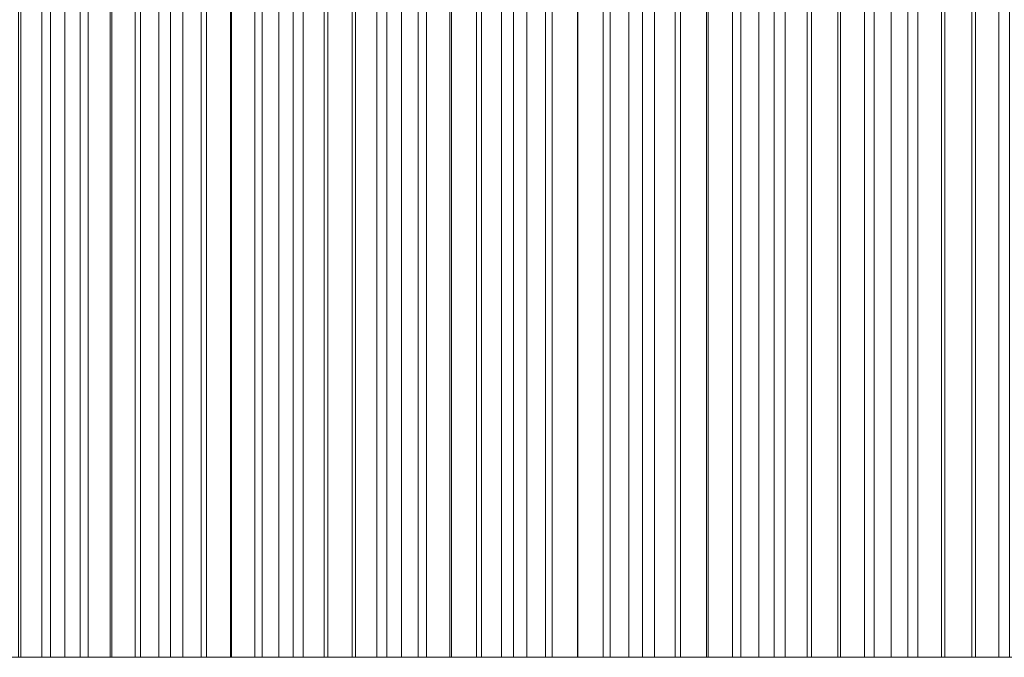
# Model space of a CAD drawing. Header units: centimetres. Extents: x -72 to 74, y -14 to 13.
# Tile 34 of 61: x -7.54 to -4.45, y 9.3 to 11.3. Entities that reach past the tile are written whole.
import ezdxf

# ---------------------------------------------------------------- set-up
doc = ezdxf.new("R2010")
doc.units = ezdxf.units.CM
doc.header["$LTSCALE"] = 2.54
doc.layers.add('Lucido design-1', color=7, linetype='Continuous')

# ---------------------------------------------------------------- blocks, each defined once
blk = doc.blocks.new('Gruppo-2-1')
at = {"color": 230, "linetype": 'Continuous', "lineweight": 9}
for points in [[(-15.5734, 13.3, -58.895), (-15.5734, 9.3, -58.895), (29.3447, 9.3, -58.895), (29.3447, 13.3, -58.895)], [(29.3447, 13.3, -57.895), (29.3447, 9.3, -57.895), (-14.5734, 9.3, -57.895), (-14.5734, 13.3, -57.895)], [(-7.5353, 13.3, 121.7207), (-7.5353, 9.3, 121.7207), (-7.6278, 9.3, 121.5869), (-7.6278, 13.3, 121.5869)], [(-7.5424, 13.3, 119.9145), (-7.5424, 9.3, 119.9145), (-7.4699, 9.3, 120.0266), (-7.4699, 13.3, 120.0266)], [(-7.4423, 13.3, 121.8542), (-7.4423, 9.3, 121.8542), (-7.5353, 9.3, 121.7207), (-7.5353, 13.3, 121.7207)], [(-7.4699, 13.3, 120.0266), (-7.4699, 9.3, 120.0266), (-7.3969, 9.3, 120.1384), (-7.3969, 13.3, 120.1384)], [(-7.3488, 13.3, 121.9873), (-7.3488, 9.3, 121.9873), (-7.4423, 9.3, 121.8542), (-7.4423, 13.3, 121.8542)], [(-7.3969, 13.3, 120.1384), (-7.3969, 9.3, 120.1384), (-7.3237, 9.3, 120.2501), (-7.3237, 13.3, 120.2501)], [(-7.2548, 13.3, 122.1201), (-7.2548, 9.3, 122.1201), (-7.3488, 9.3, 121.9873), (-7.3488, 13.3, 121.9873)], [(-7.3237, 13.3, 120.2501), (-7.3237, 9.3, 120.2501), (-7.2501, 9.3, 120.3615), (-7.2501, 13.3, 120.3615)], [(-7.1603, 13.3, 122.2526), (-7.1603, 9.3, 122.2526), (-7.2548, 9.3, 122.1201), (-7.2548, 13.3, 122.1201)], [(-7.2501, 13.3, 120.3615), (-7.2501, 9.3, 120.3615), (-7.1762, 9.3, 120.4727), (-7.1762, 13.3, 120.4727)], [(-7.1762, 13.3, 120.4727), (-7.1762, 9.3, 120.4727), (-7.1019, 9.3, 120.5837), (-7.1019, 13.3, 120.5837)], [(-7.0654, 13.3, 122.3847), (-7.0654, 9.3, 122.3847), (-7.1603, 9.3, 122.2526), (-7.1603, 13.3, 122.2526)], [(-7.1019, 13.3, 120.5837), (-7.1019, 9.3, 120.5837), (-7.0273, 9.3, 120.6944), (-7.0273, 13.3, 120.6944)], [(-6.97, 13.3, 122.5164), (-6.97, 9.3, 122.5164), (-7.0654, 9.3, 122.3847), (-7.0654, 13.3, 122.3847)], [(-7.0273, 13.3, 120.6944), (-7.0273, 9.3, 120.6944), (-6.9524, 9.3, 120.8049), (-6.9524, 13.3, 120.8049)], [(-6.8741, 13.3, 122.6478), (-6.8741, 9.3, 122.6478), (-6.97, 9.3, 122.5164), (-6.97, 13.3, 122.5164)], [(-6.9524, 13.3, 120.8049), (-6.9524, 9.3, 120.8049), (-6.8771, 9.3, 120.9152), (-6.8771, 13.3, 120.9152)], [(-6.8771, 13.3, 120.9152), (-6.8771, 9.3, 120.9152), (-6.8015, 9.3, 121.0253), (-6.8015, 13.3, 121.0253)], [(-6.7777, 13.3, 122.7789), (-6.7777, 9.3, 122.7789), (-6.8741, 9.3, 122.6478), (-6.8741, 13.3, 122.6478)], [(-6.8015, 13.3, 121.0253), (-6.8015, 9.3, 121.0253), (-6.7256, 9.3, 121.1351), (-6.7256, 13.3, 121.1351)], [(-6.6808, 13.3, 122.9096), (-6.6808, 9.3, 122.9096), (-6.7777, 9.3, 122.7789), (-6.7777, 13.3, 122.7789)], [(-6.7256, 13.3, 121.1351), (-6.7256, 9.3, 121.1351), (-6.6493, 9.3, 121.2447), (-6.6493, 13.3, 121.2447)], [(-6.5835, 13.3, 123.04), (-6.5835, 9.3, 123.04), (-6.6808, 9.3, 122.9096), (-6.6808, 13.3, 122.9096)], [(-6.6493, 13.3, 121.2447), (-6.6493, 9.3, 121.2447), (-6.5727, 9.3, 121.3541), (-6.5727, 13.3, 121.3541)], [(-6.4857, 13.3, 123.17), (-6.4857, 9.3, 123.17), (-6.5835, 9.3, 123.04), (-6.5835, 13.3, 123.04)], [(-6.5727, 13.3, 121.3541), (-6.5727, 9.3, 121.3541), (-6.4957, 9.3, 121.4632), (-6.4957, 13.3, 121.4632)], [(-6.4957, 13.3, 121.4632), (-6.4957, 9.3, 121.4632), (-6.4185, 9.3, 121.5721), (-6.4185, 13.3, 121.5721)], [(-6.3875, 13.3, 123.2997), (-6.3875, 9.3, 123.2997), (-6.4857, 9.3, 123.17), (-6.4857, 13.3, 123.17)], [(-6.4185, 13.3, 121.5721), (-6.4185, 9.3, 121.5721), (-6.3409, 9.3, 121.6808), (-6.3409, 13.3, 121.6808)], [(-6.2888, 13.3, 123.429), (-6.2888, 9.3, 123.429), (-6.3875, 9.3, 123.2997), (-6.3875, 13.3, 123.2997)], [(-6.3409, 13.3, 121.6808), (-6.3409, 9.3, 121.6808), (-6.263, 9.3, 121.7892), (-6.263, 13.3, 121.7892)], [(-6.1896, 13.3, 123.5579), (-6.1896, 9.3, 123.5579), (-6.2888, 9.3, 123.429), (-6.2888, 13.3, 123.429)], [(-6.263, 13.3, 121.7892), (-6.263, 9.3, 121.7892), (-6.1847, 9.3, 121.8974), (-6.1847, 13.3, 121.8974)], [(-6.0899, 13.3, 123.6865), (-6.0899, 9.3, 123.6865), (-6.1896, 9.3, 123.5579), (-6.1896, 13.3, 123.5579)], [(-6.1847, 13.3, 121.8974), (-6.1847, 9.3, 121.8974), (-6.1061, 9.3, 122.0053), (-6.1061, 13.3, 122.0053)], [(-6.1061, 13.3, 122.0053), (-6.1061, 9.3, 122.0053), (-6.0272, 9.3, 122.113), (-6.0272, 13.3, 122.113)], [(-5.9898, 13.3, 123.8148), (-5.9898, 9.3, 123.8148), (-6.0899, 9.3, 123.6865), (-6.0899, 13.3, 123.6865)], [(-6.0272, 13.3, 122.113), (-6.0272, 9.3, 122.113), (-5.948, 9.3, 122.2205), (-5.948, 13.3, 122.2205)], [(-5.8892, 13.3, 123.9426), (-5.8892, 9.3, 123.9426), (-5.9898, 9.3, 123.8148), (-5.9898, 13.3, 123.8148)], [(-5.948, 13.3, 122.2205), (-5.948, 9.3, 122.2205), (-5.8684, 9.3, 122.3278), (-5.8684, 13.3, 122.3278)], [(-5.7882, 13.3, 124.0701), (-5.7882, 9.3, 124.0701), (-5.8892, 9.3, 123.9426), (-5.8892, 13.3, 123.9426)], [(-5.8684, 13.3, 122.3278), (-5.8684, 9.3, 122.3278), (-5.7885, 9.3, 122.4347), (-5.7885, 13.3, 122.4347)], [(-5.7885, 13.3, 122.4347), (-5.7885, 9.3, 122.4347), (-5.7083, 9.3, 122.5415), (-5.7083, 13.3, 122.5415)], [(-5.6867, 13.3, 124.1973), (-5.6867, 9.3, 124.1973), (-5.7882, 9.3, 124.0701), (-5.7882, 13.3, 124.0701)], [(-5.7083, 13.3, 122.5415), (-5.7083, 9.3, 122.5415), (-5.6278, 9.3, 122.648), (-5.6278, 13.3, 122.648)], [(-5.5847, 13.3, 124.324), (-5.5847, 9.3, 124.324), (-5.6867, 9.3, 124.1973), (-5.6867, 13.3, 124.1973)], [(-5.6278, 13.3, 122.648), (-5.6278, 9.3, 122.648), (-5.5469, 9.3, 122.7543), (-5.5469, 13.3, 122.7543)], [(-5.4823, 13.3, 124.4504), (-5.4823, 9.3, 124.4504), (-5.5847, 9.3, 124.324), (-5.5847, 13.3, 124.324)], [(-5.5469, 13.3, 122.7543), (-5.5469, 9.3, 122.7543), (-5.4657, 9.3, 122.8603), (-5.4657, 13.3, 122.8603)], [(-5.3794, 13.3, 124.5765), (-5.3794, 9.3, 124.5765), (-5.4823, 9.3, 124.4504), (-5.4823, 13.3, 124.4504)], [(-5.4657, 13.3, 122.8603), (-5.4657, 9.3, 122.8603), (-5.3842, 9.3, 122.966), (-5.3842, 13.3, 122.966)], [(-5.3842, 13.3, 122.966), (-5.3842, 9.3, 122.966), (-5.3024, 9.3, 123.0716), (-5.3024, 13.3, 123.0716)], [(-5.2761, 13.3, 124.7021), (-5.2761, 9.3, 124.7021), (-5.3794, 9.3, 124.5765), (-5.3794, 13.3, 124.5765)], [(-5.3024, 13.3, 123.0716), (-5.3024, 9.3, 123.0716), (-5.2203, 9.3, 123.1768), (-5.2203, 13.3, 123.1768)], [(-5.1723, 13.3, 124.8274), (-5.1723, 9.3, 124.8274), (-5.2761, 9.3, 124.7021), (-5.2761, 13.3, 124.7021)], [(-5.2203, 13.3, 123.1768), (-5.2203, 9.3, 123.1768), (-5.1378, 9.3, 123.2819), (-5.1378, 13.3, 123.2819)], [(-5.0681, 13.3, 124.9523), (-5.0681, 9.3, 124.9523), (-5.1723, 9.3, 124.8274), (-5.1723, 13.3, 124.8274)], [(-5.1378, 13.3, 123.2819), (-5.1378, 9.3, 123.2819), (-5.055, 9.3, 123.3866), (-5.055, 13.3, 123.3866)], [(-4.9634, 13.3, 125.0768), (-4.9634, 9.3, 125.0768), (-5.0681, 9.3, 124.9523), (-5.0681, 13.3, 124.9523)], [(-5.055, 13.3, 123.3866), (-5.055, 9.3, 123.3866), (-4.9719, 9.3, 123.4912), (-4.9719, 13.3, 123.4912)], [(-4.9719, 13.3, 123.4912), (-4.9719, 9.3, 123.4912), (-4.8885, 9.3, 123.5954), (-4.8885, 13.3, 123.5954)], [(-4.8583, 13.3, 125.201), (-4.8583, 9.3, 125.201), (-4.9634, 9.3, 125.0768), (-4.9634, 13.3, 125.0768)], [(-4.8885, 13.3, 123.5954), (-4.8885, 9.3, 123.5954), (-4.8048, 9.3, 123.6994), (-4.8048, 13.3, 123.6994)], [(-4.7527, 13.3, 125.3248), (-4.7527, 9.3, 125.3248), (-4.8583, 9.3, 125.201), (-4.8583, 13.3, 125.201)], [(-4.8048, 13.3, 123.6994), (-4.8048, 9.3, 123.6994), (-4.7208, 9.3, 123.8032), (-4.7208, 13.3, 123.8032)], [(-4.6467, 13.3, 125.4481), (-4.6467, 9.3, 125.4481), (-4.7527, 9.3, 125.3248), (-4.7527, 13.3, 125.3248)], [(-4.7208, 13.3, 123.8032), (-4.7208, 9.3, 123.8032), (-4.6364, 9.3, 123.9067), (-4.6364, 13.3, 123.9067)], [(-4.5402, 13.3, 125.5711), (-4.5402, 9.3, 125.5711), (-4.6467, 9.3, 125.4481), (-4.6467, 13.3, 125.4481)], [(-4.6364, 13.3, 123.9067), (-4.6364, 9.3, 123.9067), (-4.5517, 9.3, 124.0099), (-4.5517, 13.3, 124.0099)], [(-4.5517, 13.3, 124.0099), (-4.5517, 9.3, 124.0099), (-4.4667, 9.3, 124.1129), (-4.4667, 13.3, 124.1129)], [(-4.4333, 13.3, 125.6938), (-4.4333, 9.3, 125.6938), (-4.5402, 9.3, 125.5711), (-4.5402, 13.3, 125.5711)], [(-4.4667, 13.3, 124.1129), (-4.4667, 9.3, 124.1129), (-4.3815, 9.3, 124.2157), (-4.3815, 13.3, 124.2157)]]:
    blk.add_3dface(points, dxfattribs=at)
for points, invisible_edges in [([(-14.5734, 9.3, -57.895), (29.3447, 9.3, -58.895), (-15.5734, 9.3, -58.895), (-14.5734, 9.3, -57.895)], 13), ([(-14.5734, 9.3, -57.895), (29.3447, 9.3, -57.895), (29.3447, 9.3, -58.895), (-14.5734, 9.3, -57.895)], 12), ([(-8.4387, 9.3, 120.3679), (-7.9931, 9.3, 121.0484), (-7.3969, 9.3, 120.1384), (-8.4387, 9.3, 120.3679)], 15), ([(-8.4387, 9.3, 120.3679), (-7.3969, 9.3, 120.1384), (-7.4699, 9.3, 120.0266), (-8.4387, 9.3, 120.3679)], 13), ([(-8.4387, 9.3, 120.3679), (-7.4699, 9.3, 120.0266), (-7.5424, 9.3, 119.9145), (-8.4387, 9.3, 120.3679)], 13), ([(-7.9931, 9.3, 121.0484), (-7.7199, 9.3, 121.4528), (-7.5353, 9.3, 121.7207), (-7.9931, 9.3, 121.0484)], 15), ([(-7.9931, 9.3, 121.0484), (-7.5353, 9.3, 121.7207), (-6.9524, 9.3, 120.8049), (-7.9931, 9.3, 121.0484)], 15), ([(-7.9931, 9.3, 121.0484), (-6.9524, 9.3, 120.8049), (-7.0273, 9.3, 120.6944), (-7.9931, 9.3, 121.0484)], 13), ([(-7.9931, 9.3, 121.0484), (-7.0273, 9.3, 120.6944), (-7.1019, 9.3, 120.5837), (-7.9931, 9.3, 121.0484)], 13), ([(-7.9931, 9.3, 121.0484), (-7.1019, 9.3, 120.5837), (-7.1762, 9.3, 120.4727), (-7.9931, 9.3, 121.0484)], 13), ([(-7.9931, 9.3, 121.0484), (-7.1762, 9.3, 120.4727), (-7.2501, 9.3, 120.3615), (-7.9931, 9.3, 121.0484)], 13), ([(-7.9931, 9.3, 121.0484), (-7.2501, 9.3, 120.3615), (-7.3237, 9.3, 120.2501), (-7.9931, 9.3, 121.0484)], 13), ([(-7.9931, 9.3, 121.0484), (-7.3237, 9.3, 120.2501), (-7.3969, 9.3, 120.1384), (-7.9931, 9.3, 121.0484)], 13), ([(-7.7199, 9.3, 121.4528), (-7.6278, 9.3, 121.5869), (-7.5353, 9.3, 121.7207), (-7.7199, 9.3, 121.4528)], 12), ([(-7.5353, 9.3, 121.7207), (-7.4423, 9.3, 121.8542), (-7.3488, 9.3, 121.9873), (-7.5353, 9.3, 121.7207)], 12), ([(-7.5353, 9.3, 121.7207), (-7.3488, 9.3, 121.9873), (-7.1603, 9.3, 122.2526), (-7.5353, 9.3, 121.7207)], 15), ([(-7.5353, 9.3, 121.7207), (-7.1603, 9.3, 122.2526), (-6.4957, 9.3, 121.4632), (-7.5353, 9.3, 121.7207)], 15), ([(-7.5353, 9.3, 121.7207), (-6.4957, 9.3, 121.4632), (-6.5727, 9.3, 121.3541), (-7.5353, 9.3, 121.7207)], 13), ([(-7.5353, 9.3, 121.7207), (-6.5727, 9.3, 121.3541), (-6.6493, 9.3, 121.2447), (-7.5353, 9.3, 121.7207)], 13), ([(-7.5353, 9.3, 121.7207), (-6.6493, 9.3, 121.2447), (-6.7256, 9.3, 121.1351), (-7.5353, 9.3, 121.7207)], 13), ([(-7.5353, 9.3, 121.7207), (-6.7256, 9.3, 121.1351), (-6.8015, 9.3, 121.0253), (-7.5353, 9.3, 121.7207)], 13), ([(-7.5353, 9.3, 121.7207), (-6.8015, 9.3, 121.0253), (-6.8771, 9.3, 120.9152), (-7.5353, 9.3, 121.7207)], 13), ([(-7.5353, 9.3, 121.7207), (-6.8771, 9.3, 120.9152), (-6.9524, 9.3, 120.8049), (-7.5353, 9.3, 121.7207)], 13), ([(-7.3488, 9.3, 121.9873), (-7.2548, 9.3, 122.1201), (-7.1603, 9.3, 122.2526), (-7.3488, 9.3, 121.9873)], 12), ([(-7.1603, 9.3, 122.2526), (-7.0654, 9.3, 122.3847), (-6.97, 9.3, 122.5164), (-7.1603, 9.3, 122.2526)], 12), ([(-7.1603, 9.3, 122.2526), (-6.97, 9.3, 122.5164), (-6.6808, 9.3, 122.9096), (-7.1603, 9.3, 122.2526)], 15), ([(-7.1603, 9.3, 122.2526), (-6.6808, 9.3, 122.9096), (-6.1061, 9.3, 122.0053), (-7.1603, 9.3, 122.2526)], 15), ([(-7.1603, 9.3, 122.2526), (-6.1061, 9.3, 122.0053), (-6.1847, 9.3, 121.8974), (-7.1603, 9.3, 122.2526)], 13), ([(-7.1603, 9.3, 122.2526), (-6.1847, 9.3, 121.8974), (-6.263, 9.3, 121.7892), (-7.1603, 9.3, 122.2526)], 13), ([(-7.1603, 9.3, 122.2526), (-6.263, 9.3, 121.7892), (-6.3409, 9.3, 121.6808), (-7.1603, 9.3, 122.2526)], 13), ([(-7.1603, 9.3, 122.2526), (-6.3409, 9.3, 121.6808), (-6.4185, 9.3, 121.5721), (-7.1603, 9.3, 122.2526)], 13), ([(-7.1603, 9.3, 122.2526), (-6.4185, 9.3, 121.5721), (-6.4957, 9.3, 121.4632), (-7.1603, 9.3, 122.2526)], 13), ([(-6.97, 9.3, 122.5164), (-6.8741, 9.3, 122.6478), (-6.7777, 9.3, 122.7789), (-6.97, 9.3, 122.5164)], 12), ([(-6.97, 9.3, 122.5164), (-6.7777, 9.3, 122.7789), (-6.6808, 9.3, 122.9096), (-6.97, 9.3, 122.5164)], 13), ([(-6.6808, 9.3, 122.9096), (-6.5835, 9.3, 123.04), (-6.4857, 9.3, 123.17), (-6.6808, 9.3, 122.9096)], 12), ([(-6.6808, 9.3, 122.9096), (-6.4857, 9.3, 123.17), (-6.1896, 9.3, 123.5579), (-6.6808, 9.3, 122.9096)], 15), ([(-6.6808, 9.3, 122.9096), (-6.1896, 9.3, 123.5579), (-5.6278, 9.3, 122.648), (-6.6808, 9.3, 122.9096)], 15), ([(-6.6808, 9.3, 122.9096), (-5.6278, 9.3, 122.648), (-5.7083, 9.3, 122.5415), (-6.6808, 9.3, 122.9096)], 13), ([(-6.6808, 9.3, 122.9096), (-5.7083, 9.3, 122.5415), (-5.7885, 9.3, 122.4347), (-6.6808, 9.3, 122.9096)], 13), ([(-6.6808, 9.3, 122.9096), (-5.7885, 9.3, 122.4347), (-5.8684, 9.3, 122.3278), (-6.6808, 9.3, 122.9096)], 13), ([(-6.6808, 9.3, 122.9096), (-5.8684, 9.3, 122.3278), (-5.948, 9.3, 122.2205), (-6.6808, 9.3, 122.9096)], 13), ([(-6.6808, 9.3, 122.9096), (-5.948, 9.3, 122.2205), (-6.0272, 9.3, 122.113), (-6.6808, 9.3, 122.9096)], 13), ([(-6.6808, 9.3, 122.9096), (-6.0272, 9.3, 122.113), (-6.1061, 9.3, 122.0053), (-6.6808, 9.3, 122.9096)], 13), ([(-6.4857, 9.3, 123.17), (-6.3875, 9.3, 123.2997), (-6.1896, 9.3, 123.5579), (-6.4857, 9.3, 123.17)], 14), ([(-6.3875, 9.3, 123.2997), (-6.2888, 9.3, 123.429), (-6.1896, 9.3, 123.5579), (-6.3875, 9.3, 123.2997)], 12), ([(-6.1896, 9.3, 123.5579), (-6.0899, 9.3, 123.6865), (-5.9898, 9.3, 123.8148), (-6.1896, 9.3, 123.5579)], 12), ([(-6.1896, 9.3, 123.5579), (-5.9898, 9.3, 123.8148), (-5.5847, 9.3, 124.324), (-6.1896, 9.3, 123.5579)], 15), ([(-6.1896, 9.3, 123.5579), (-5.5847, 9.3, 124.324), (-5.1378, 9.3, 123.2819), (-6.1896, 9.3, 123.5579)], 15), ([(-6.1896, 9.3, 123.5579), (-5.1378, 9.3, 123.2819), (-5.2203, 9.3, 123.1768), (-6.1896, 9.3, 123.5579)], 13), ([(-6.1896, 9.3, 123.5579), (-5.2203, 9.3, 123.1768), (-5.3024, 9.3, 123.0716), (-6.1896, 9.3, 123.5579)], 13), ([(-6.1896, 9.3, 123.5579), (-5.3024, 9.3, 123.0716), (-5.3842, 9.3, 122.966), (-6.1896, 9.3, 123.5579)], 13), ([(-6.1896, 9.3, 123.5579), (-5.3842, 9.3, 122.966), (-5.4657, 9.3, 122.8603), (-6.1896, 9.3, 123.5579)], 13), ([(-6.1896, 9.3, 123.5579), (-5.4657, 9.3, 122.8603), (-5.5469, 9.3, 122.7543), (-6.1896, 9.3, 123.5579)], 13), ([(-6.1896, 9.3, 123.5579), (-5.5469, 9.3, 122.7543), (-5.6278, 9.3, 122.648), (-6.1896, 9.3, 123.5579)], 13), ([(-5.9898, 9.3, 123.8148), (-5.8892, 9.3, 123.9426), (-5.7882, 9.3, 124.0701), (-5.9898, 9.3, 123.8148)], 12), ([(-5.9898, 9.3, 123.8148), (-5.7882, 9.3, 124.0701), (-5.5847, 9.3, 124.324), (-5.9898, 9.3, 123.8148)], 15), ([(-5.7882, 9.3, 124.0701), (-5.6867, 9.3, 124.1973), (-5.5847, 9.3, 124.324), (-5.7882, 9.3, 124.0701)], 12), ([(-5.5847, 9.3, 124.324), (-5.4823, 9.3, 124.4504), (-5.3794, 9.3, 124.5765), (-5.5847, 9.3, 124.324)], 12), ([(-5.5847, 9.3, 124.324), (-5.3794, 9.3, 124.5765), (-5.0681, 9.3, 124.9523), (-5.5847, 9.3, 124.324)], 15), ([(-5.5847, 9.3, 124.324), (-5.0681, 9.3, 124.9523), (-4.5517, 9.3, 124.0099), (-5.5847, 9.3, 124.324)], 15), ([(-5.5847, 9.3, 124.324), (-4.5517, 9.3, 124.0099), (-4.6364, 9.3, 123.9067), (-5.5847, 9.3, 124.324)], 13), ([(-5.5847, 9.3, 124.324), (-4.6364, 9.3, 123.9067), (-4.7208, 9.3, 123.8032), (-5.5847, 9.3, 124.324)], 13), ([(-5.5847, 9.3, 124.324), (-4.7208, 9.3, 123.8032), (-4.8048, 9.3, 123.6994), (-5.5847, 9.3, 124.324)], 13), ([(-5.5847, 9.3, 124.324), (-4.8048, 9.3, 123.6994), (-4.8885, 9.3, 123.5954), (-5.5847, 9.3, 124.324)], 13), ([(-5.5847, 9.3, 124.324), (-4.8885, 9.3, 123.5954), (-4.9719, 9.3, 123.4912), (-5.5847, 9.3, 124.324)], 13), ([(-5.5847, 9.3, 124.324), (-4.9719, 9.3, 123.4912), (-5.055, 9.3, 123.3866), (-5.5847, 9.3, 124.324)], 13), ([(-5.5847, 9.3, 124.324), (-5.055, 9.3, 123.3866), (-5.1378, 9.3, 123.2819), (-5.5847, 9.3, 124.324)], 13), ([(-5.3794, 9.3, 124.5765), (-5.2761, 9.3, 124.7021), (-5.0681, 9.3, 124.9523), (-5.3794, 9.3, 124.5765)], 14), ([(-5.2761, 9.3, 124.7021), (-5.1723, 9.3, 124.8274), (-5.0681, 9.3, 124.9523), (-5.2761, 9.3, 124.7021)], 12), ([(-5.0681, 9.3, 124.9523), (-4.9634, 9.3, 125.0768), (-4.7527, 9.3, 125.3248), (-5.0681, 9.3, 124.9523)], 14), ([(-5.0681, 9.3, 124.9523), (-4.7527, 9.3, 125.3248), (-4.4333, 9.3, 125.6938), (-5.0681, 9.3, 124.9523)], 15), ([(-5.0681, 9.3, 124.9523), (-4.4333, 9.3, 125.6938), (-3.9503, 9.3, 124.7254), (-5.0681, 9.3, 124.9523)], 15), ([(-5.0681, 9.3, 124.9523), (-3.9503, 9.3, 124.7254), (-4.0372, 9.3, 124.624), (-5.0681, 9.3, 124.9523)], 13), ([(-5.0681, 9.3, 124.9523), (-4.0372, 9.3, 124.624), (-4.1237, 9.3, 124.5223), (-5.0681, 9.3, 124.9523)], 13), ([(-5.0681, 9.3, 124.9523), (-4.1237, 9.3, 124.5223), (-4.2099, 9.3, 124.4204), (-5.0681, 9.3, 124.9523)], 13), ([(-5.0681, 9.3, 124.9523), (-4.2099, 9.3, 124.4204), (-4.2958, 9.3, 124.3181), (-5.0681, 9.3, 124.9523)], 13), ([(-5.0681, 9.3, 124.9523), (-4.2958, 9.3, 124.3181), (-4.3815, 9.3, 124.2157), (-5.0681, 9.3, 124.9523)], 13), ([(-5.0681, 9.3, 124.9523), (-4.3815, 9.3, 124.2157), (-4.4667, 9.3, 124.1129), (-5.0681, 9.3, 124.9523)], 13), ([(-5.0681, 9.3, 124.9523), (-4.4667, 9.3, 124.1129), (-4.5517, 9.3, 124.0099), (-5.0681, 9.3, 124.9523)], 13), ([(-4.9634, 9.3, 125.0768), (-4.8583, 9.3, 125.201), (-4.7527, 9.3, 125.3248), (-4.9634, 9.3, 125.0768)], 12), ([(-4.7527, 9.3, 125.3248), (-4.6467, 9.3, 125.4481), (-4.4333, 9.3, 125.6938), (-4.7527, 9.3, 125.3248)], 14), ([(-4.6467, 9.3, 125.4481), (-4.5402, 9.3, 125.5711), (-4.4333, 9.3, 125.6938), (-4.6467, 9.3, 125.4481)], 12)]:
    blk.add_3dface(points, dxfattribs=dict(at, invisible_edges=invisible_edges))
blk = doc.blocks.new('Gruppo-3-1')
at = {"color": 230}
blk.add_blockref('Gruppo-2-1', (0, 0), dxfattribs=at)

msp = doc.modelspace()

# ---------------------------------------------------------------- block references
at = {"layer": 'Lucido design-1', "color": 230, "true_color": 0xff0066}
msp.add_blockref('Gruppo-3-1', (0, 0), dxfattribs=at)

doc.saveas('drawing.dxf')
